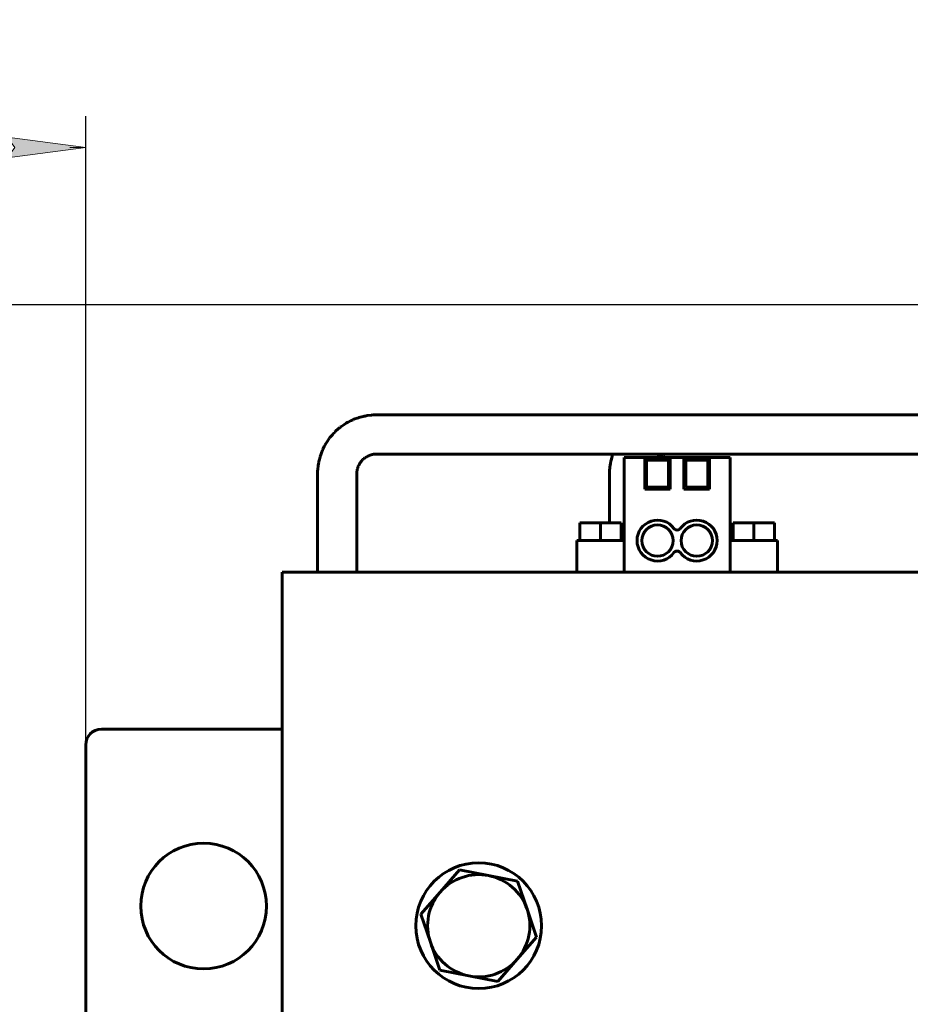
# Model space of a CAD drawing. Header units: millimetres. Extents: x 0 to 420, y 0 to 594.
# Tile 4 of 7: x 153 to 210, y 262 to 324. Entities that reach past the tile are written whole.
import ezdxf

# ---------------------------------------------------------------- set-up
doc = ezdxf.new("R2010")
doc.units = ezdxf.units.MM
doc.linetypes.add('K5LT_BASIC', pattern=[0])
doc.linetypes.add('K5LT_THIN', pattern=[0])
doc.layers.add('Системный слой', color=7, linetype='Continuous')
doc.styles.add('KDIMTEXTSTYLE', font='GOST_AU.SHX', dxfattribs={"width": 0.96, "oblique": 15, "height": 5})
doc.dimstyles.new('KDIMSTYLE (0.50)', dxfattribs={"dimtxt": 5, "dimasz": 1, "dimexe": 2, "dimexo": 0, "dimgap": 1, "dimtad": 1, "dimlfac": 2, "dimtxsty": 'KDIMTEXTSTYLE', "dimsah": 1, "dimcen": 0, "dimdle": 1, "dimadec": 0, "dimazin": 0, "dimtfac": 0.667, "dimtmove": 0, "dimatfit": 3, "dimfxl": 1, "dimtvp": 1, "dimtolj": 1, "dimtzin": 0, "dimarcsym": 0})

# ---------------------------------------------------------------- blocks, each defined once
blk = doc.blocks.new('U18')
at = {"layer": 'Системный слой', "color": 150, "linetype": 'K5LT_BASIC', "lineweight": 60, "true_color": 0x0080ff}
for p, q in [((170.179, 289.037), (211.679, 289.037)), ((217.429, 289.037), (276.929, 289.037)), ((282.679, 289.037), (295.179, 289.037))]:
    blk.add_line(p, q, dxfattribs=at)
blk = doc.blocks.new('U21')
at = {"layer": 'Системный слой', "color": 150, "linetype": 'K5LT_BASIC', "lineweight": 60, "true_color": 0x0080ff}
for p, q in [((194.034, 296.312), (194.044, 296.319)), ((194.044, 296.319), (194.049, 296.322)), ((194.049, 296.322), (194.052, 296.324)), ((194.052, 296.324), (194.053, 296.325)), ((194.053, 296.325), (194.054, 296.326)), ((194.054, 296.326), (194.055, 296.327)), ((194.054, 296.326), (194.054, 296.326)), ((194.055, 296.327), (194.056, 296.327)), ((194.056, 296.327), (194.058, 296.329)), ((194.058, 296.329), (194.061, 296.33)), ((194.061, 296.33), (194.063, 296.331)), ((194.063, 296.331), (194.066, 296.333)), ((194.066, 296.333), (194.072, 296.338)), ((194.072, 296.338), (194.085, 296.346)), ((194.085, 296.346), (194.112, 296.362)), ((194.112, 296.362), (194.167, 296.393)), ((194.167, 296.393), (194.205, 296.412)), ((194.205, 296.412), (194.207, 296.413)), ((194.207, 296.413), (194.211, 296.415)), ((194.211, 296.415), (194.218, 296.419)), ((194.218, 296.419), (194.221, 296.42)), ((194.221, 296.42), (194.223, 296.421)), ((194.221, 296.42), (194.221, 296.42)), ((194.223, 296.421), (194.226, 296.422)), ((194.226, 296.422), (194.232, 296.425)), ((194.232, 296.425), (194.244, 296.43)), ((194.244, 296.43), (194.269, 296.441)), ((194.269, 296.441), (194.27, 296.441)), ((194.27, 296.441), (194.271, 296.442)), ((194.271, 296.442), (194.273, 296.443)), ((194.273, 296.443), (194.274, 296.443)), ((194.274, 296.443), (194.276, 296.444)), ((194.276, 296.444), (194.277, 296.444)), ((194.277, 296.444), (194.278, 296.445)), ((194.278, 296.445), (194.281, 296.446)), ((194.281, 296.446), (194.282, 296.446)), ((194.282, 296.446), (194.283, 296.447)), ((194.282, 296.446), (194.282, 296.446)), ((194.283, 296.447), (194.284, 296.447)), ((194.284, 296.447), (194.287, 296.448)), ((194.287, 296.448), (194.293, 296.451)), ((194.293, 296.451), (194.294, 296.451)), ((194.294, 296.451), (194.295, 296.452)), ((194.295, 296.452), (194.296, 296.452)), ((194.296, 296.452), (194.298, 296.453)), ((194.298, 296.453), (194.302, 296.454)), ((194.302, 296.454), (194.309, 296.458)), ((194.309, 296.458), (194.319, 296.461)), ((194.319, 296.461), (194.32, 296.462)), ((194.32, 296.462), (194.321, 296.462)), ((194.321, 296.462), (194.325, 296.464)), ((194.325, 296.464), (194.331, 296.466)), ((194.331, 296.466), (194.344, 296.471)), ((194.344, 296.471), (194.366, 296.48)), ((194.366, 296.48), (194.367, 296.48)), ((194.367, 296.48), (194.37, 296.481)), ((194.37, 296.481), (194.375, 296.483)), ((194.375, 296.483), (194.386, 296.487)), ((194.386, 296.487), (194.408, 296.494)), ((194.408, 296.494), (194.447, 296.506)), ((194.447, 296.506), (194.449, 296.506)), ((194.449, 296.506), (194.452, 296.507)), ((194.452, 296.507), (194.458, 296.509)), ((194.458, 296.509), (194.471, 296.512)), ((194.471, 296.512), (194.497, 296.518)), ((194.497, 296.518), (194.52, 296.522)), ((194.52, 296.522), (194.521, 296.522)), ((194.521, 296.522), (194.524, 296.522)), ((194.524, 296.522), (194.53, 296.523)), ((194.53, 296.523), (194.542, 296.525)), ((194.542, 296.525), (194.566, 296.528)), ((194.566, 296.528), (194.582, 296.53)), ((194.582, 296.53), (194.584, 296.53)), ((194.584, 296.53), (194.587, 296.53)), ((194.587, 296.53), (194.592, 296.531)), ((194.592, 296.531), (194.603, 296.532)), ((194.603, 296.532), (194.626, 296.533)), ((194.626, 296.533), (194.643, 296.534)), ((194.643, 296.534), (194.645, 296.534)), ((194.645, 296.534), (194.648, 296.535)), ((194.648, 296.535), (194.653, 296.535)), ((194.653, 296.535), (194.664, 296.535)), ((194.664, 296.535), (194.687, 296.536)), ((194.687, 296.536), (194.708, 296.536)), ((194.708, 296.536), (194.709, 296.536)), ((194.709, 296.536), (194.711, 296.537)), ((194.711, 296.537), (194.716, 296.537)), ((194.716, 296.537), (194.726, 296.537)), ((194.726, 296.537), (194.732, 296.537)), ((194.732, 296.537), (194.734, 296.537)), ((194.734, 296.537), (194.736, 296.537)), ((194.736, 296.537), (194.739, 296.537)), ((194.739, 296.537), (194.741, 296.537)), ((194.741, 296.537), (194.745, 296.537)), ((194.745, 296.537), (194.749, 296.537))]:
    blk.add_line(p, q, dxfattribs=at)
blk = doc.blocks.new('U22')
at = {"layer": 'Системный слой', "color": 150, "linetype": 'K5LT_BASIC', "lineweight": 60, "true_color": 0x0080ff}
for p, q in [((194.749, 299.037), (194.78, 299.037)), ((194.78, 299.037), (194.796, 299.037)), ((194.796, 299.037), (194.806, 299.037)), ((194.806, 299.037), (194.813, 299.037)), ((194.813, 299.037), (194.821, 299.037)), ((194.821, 299.037), (194.83, 299.037)), ((194.83, 299.037), (194.833, 299.037)), ((194.833, 299.037), (194.839, 299.037)), ((194.839, 299.037), (194.85, 299.037)), ((194.85, 299.037), (194.874, 299.037)), ((194.874, 299.037), (194.921, 299.037)), ((194.921, 299.037), (195.011, 299.037)), ((195.011, 299.037), (195.023, 299.037)), ((195.023, 299.037), (195.027, 299.037)), ((195.027, 299.037), (195.036, 299.037)), ((195.036, 299.037), (195.054, 299.037)), ((195.054, 299.037), (195.09, 299.037)), ((195.09, 299.037), (195.159, 299.037)), ((195.159, 299.037), (195.293, 299.037)), ((195.293, 299.037), (195.334, 299.037)), ((195.334, 299.037), (195.416, 299.037)), ((195.416, 299.037), (195.472, 299.037)), ((195.472, 299.037), (195.555, 299.037)), ((195.555, 299.037), (195.56, 299.037)), ((195.56, 299.037), (195.57, 299.037)), ((195.57, 299.037), (195.589, 299.037)), ((195.589, 299.037), (195.629, 299.037)), ((195.629, 299.037), (195.71, 299.037)), ((195.71, 299.037), (195.713, 299.037)), ((195.713, 299.037), (195.716, 299.037)), ((195.716, 299.037), (195.722, 299.037)), ((195.722, 299.037), (195.735, 299.037)), ((195.735, 299.037), (195.759, 299.037)), ((195.759, 299.037), (195.81, 299.037)), ((195.81, 299.037), (195.836, 299.037)), ((195.836, 299.037), (195.837, 299.037)), ((195.837, 299.037), (195.84, 299.037)), ((195.84, 299.037), (195.846, 299.037)), ((191.123, 296.224), (191.176, 296.417)), ((191.176, 296.417), (191.178, 296.423)), ((191.178, 296.423), (191.18, 296.433)), ((191.18, 296.433), (191.185, 296.446)), ((191.185, 296.446), (191.191, 296.466)), ((191.191, 296.466), (191.2, 296.496)), ((191.2, 296.496), (191.214, 296.537)), ((191.019, 295.638), (191.02, 295.65)), ((191.02, 295.65), (191.023, 295.674)), ((191.023, 295.674), (191.029, 295.723)), ((191.029, 295.723), (191.042, 295.821)), ((191.042, 295.821), (191.067, 295.969)), ((191.067, 295.969), (191.069, 295.977)), ((191.069, 295.977), (191.07, 295.985)), ((191.07, 295.985), (191.073, 296.001)), ((191.073, 296.001), (191.08, 296.034)), ((191.08, 296.034), (191.093, 296.099)), ((191.093, 296.099), (191.123, 296.224)), ((190.999, 295.264), (191, 295.347)), ((190.999, 295.224), (190.999, 295.264)), ((190.999, 295.205), (190.999, 295.224)), ((190.999, 295.195), (190.999, 295.205)), ((190.999, 295.19), (190.999, 295.195)), ((190.999, 295.133), (190.999, 295.19)), ((190.999, 295.029), (190.999, 295.133)), ((190.999, 294.979), (190.999, 295.029)), ((191, 295.347), (191.001, 295.396)), ((191.001, 295.4), (191.002, 295.41)), ((191.001, 295.396), (191.001, 295.4)), ((191.002, 295.428), (191.004, 295.466)), ((191.002, 295.41), (191.002, 295.428)), ((191.004, 295.466), (191.01, 295.542)), ((191.01, 295.542), (191.018, 295.631)), ((191.018, 295.631), (191.019, 295.638)), ((190.999, 294.954), (190.999, 294.979)), ((190.999, 294.942), (190.999, 294.954)), ((190.999, 294.936), (190.999, 294.942)), ((190.999, 294.851), (190.999, 294.936)), ((190.999, 294.769), (190.999, 294.851)), ((190.999, 294.716), (190.999, 294.769)), ((190.999, 294.681), (190.999, 294.716)), ((190.999, 294.63), (190.999, 294.681)), ((190.999, 294.598), (190.999, 294.63)), ((190.999, 294.534), (190.999, 294.598)), ((190.999, 294.492), (190.999, 294.534)), ((190.999, 294.471), (190.999, 294.492)), ((190.999, 294.461), (190.999, 294.471)), ((190.999, 294.455), (190.999, 294.461)), ((190.999, 294.453), (190.999, 294.455)), ((190.999, 294.415), (190.999, 294.453)), ((190.999, 294.392), (190.999, 294.415)), ((190.999, 294.38), (190.999, 294.392)), ((190.999, 294.375), (190.999, 294.38)), ((190.999, 294.372), (190.999, 294.375)), ((190.999, 294.37), (190.999, 294.372)), ((190.999, 294.353), (190.999, 294.37)), ((190.999, 294.34), (190.999, 294.353)), ((190.999, 294.334), (190.999, 294.34)), ((190.999, 294.33), (190.999, 294.334)), ((190.999, 294.329), (190.999, 294.33)), ((190.999, 294.328), (190.999, 294.329)), ((190.999, 294.319), (190.999, 294.328)), ((190.999, 294.312), (190.999, 294.319)), ((190.999, 294.309), (190.999, 294.312)), ((190.999, 294.307), (190.999, 294.309)), ((190.999, 294.306), (190.999, 294.307)), ((190.999, 294.295), (190.999, 294.306)), ((190.999, 294.286), (190.999, 294.295)), ((190.999, 294.28), (190.999, 294.286)), ((190.999, 293.443), (190.999, 294.28)), ((190.999, 292.835), (190.999, 293.443)), ((190.999, 292.523), (190.999, 292.835)), ((190.999, 292.366), (190.999, 292.523)), ((190.999, 292.287), (190.999, 292.366)), ((190.999, 292.245), (190.999, 292.287)), ((190.999, 292.224), (190.999, 292.245)), ((190.999, 292.216), (190.999, 292.224)), ((190.999, 292.198), (190.999, 292.216)), ((190.999, 292.162), (190.999, 292.198))]:
    blk.add_line(p, q, dxfattribs=at)
blk = doc.blocks.new('U36')
at = {"layer": 'Системный слой', "color": 150, "linetype": 'K5LT_BASIC', "lineweight": 60, "true_color": 0x0080ff}
for p, q in [((174.741, 298.75), (174.807, 298.776)), ((174.807, 298.776), (174.94, 298.825)), ((174.94, 298.825), (175.029, 298.854)), ((175.029, 298.854), (175.036, 298.856)), ((175.036, 298.856), (175.049, 298.86)), ((175.049, 298.86), (175.076, 298.868)), ((175.076, 298.868), (175.129, 298.883)), ((175.129, 298.883), (175.234, 298.911)), ((175.234, 298.911), (175.324, 298.933)), ((175.324, 298.933), (175.332, 298.935)), ((175.332, 298.935), (175.349, 298.938)), ((175.349, 298.938), (175.382, 298.946)), ((175.382, 298.946), (175.449, 298.96)), ((175.449, 298.96), (175.587, 298.985)), ((175.587, 298.985), (175.861, 299.02)), ((175.861, 299.02), (175.871, 299.021)), ((175.871, 299.021), (175.89, 299.023)), ((175.89, 299.023), (175.928, 299.026)), ((175.928, 299.026), (176.005, 299.031)), ((176.005, 299.031), (176.085, 299.035)), ((176.085, 299.035), (176.182, 299.037)), ((176.182, 299.037), (176.194, 299.037)), ((176.194, 299.037), (176.199, 299.037)), ((176.199, 299.037), (176.21, 299.037)), ((176.21, 299.037), (176.231, 299.037)), ((176.231, 299.037), (176.271, 299.037)), ((176.271, 299.037), (176.332, 299.037)), ((176.332, 299.037), (176.337, 299.037)), ((176.337, 299.037), (176.345, 299.037)), ((176.345, 299.037), (176.361, 299.037)), ((176.361, 299.037), (176.393, 299.037)), ((176.393, 299.037), (176.454, 299.037)), ((176.454, 299.037), (176.477, 299.037)), ((176.477, 299.037), (176.481, 299.037)), ((176.481, 299.037), (176.489, 299.037)), ((176.489, 299.037), (176.505, 299.037)), ((176.505, 299.037), (176.537, 299.037)), ((176.537, 299.037), (176.593, 299.037)), ((176.593, 299.037), (176.622, 299.037)), ((176.622, 299.037), (176.636, 299.037)), ((176.636, 299.037), (176.647, 299.037)), ((176.647, 299.037), (176.675, 299.037)), ((176.675, 299.037), (176.717, 299.037)), ((176.717, 299.037), (176.778, 299.037)), ((176.778, 299.037), (176.782, 299.037)), ((176.782, 299.037), (176.79, 299.037)), ((176.79, 299.037), (176.804, 299.037)), ((176.804, 299.037), (176.833, 299.037)), ((176.833, 299.037), (176.862, 299.037)), ((176.862, 299.037), (176.867, 299.037)), ((176.867, 299.037), (176.873, 299.037)), ((176.873, 299.037), (176.878, 299.037)), ((176.878, 299.037), (176.884, 299.037)), ((176.884, 299.037), (176.889, 299.037)), ((176.889, 299.037), (176.898, 299.037)), ((176.898, 299.037), (176.907, 299.037)), ((176.907, 299.037), (176.912, 299.037)), ((176.912, 299.037), (176.918, 299.037)), ((176.918, 299.037), (176.93, 299.037)), ((176.93, 299.037), (176.952, 299.037)), ((176.952, 299.037), (176.957, 299.037)), ((176.957, 299.037), (176.964, 299.037)), ((176.964, 299.037), (176.977, 299.037)), ((176.977, 299.037), (177.005, 299.037)), ((177.005, 299.037), (177.042, 299.037)), ((177.042, 299.037), (177.047, 299.037)), ((177.047, 299.037), (177.056, 299.037)), ((177.056, 299.037), (177.072, 299.037)), ((177.072, 299.037), (177.106, 299.037)), ((177.106, 299.037), (177.173, 299.037)), ((177.173, 299.037), (177.223, 299.037)), ((177.223, 299.037), (177.228, 299.037)), ((177.228, 299.037), (177.238, 299.037)), ((177.238, 299.037), (177.258, 299.037)), ((177.258, 299.037), (177.297, 299.037)), ((177.297, 299.037), (177.376, 299.037)), ((177.376, 299.037), (177.535, 299.037)), ((177.535, 299.037), (177.634, 299.037)), ((177.634, 299.037), (177.833, 299.037)), ((177.833, 299.037), (178.233, 299.037)), ((178.233, 299.037), (178.681, 299.037)), ((178.681, 299.037), (179.889, 299.037)), ((179.889, 299.037), (180.993, 299.037)), ((180.993, 299.037), (183.199, 299.037)), ((183.199, 299.037), (187.615, 299.037)), ((187.615, 299.037), (196.448, 299.037)), ((196.448, 299.037), (214.102, 299.037)), ((214.102, 299.037), (217.429, 299.037)), ((173.717, 298.116), (173.848, 298.224)), ((173.848, 298.224), (173.856, 298.23)), ((173.856, 298.23), (173.871, 298.243)), ((173.871, 298.243), (173.903, 298.267)), ((173.903, 298.267), (173.967, 298.314)), ((173.967, 298.314), (174.097, 298.406)), ((174.097, 298.406), (174.25, 298.502)), ((174.25, 298.502), (174.258, 298.507)), ((174.258, 298.507), (174.276, 298.518)), ((174.276, 298.518), (174.311, 298.538)), ((174.311, 298.538), (174.381, 298.577)), ((174.381, 298.577), (174.524, 298.652)), ((174.524, 298.652), (174.684, 298.726)), ((174.684, 298.726), (174.692, 298.73)), ((174.692, 298.73), (174.708, 298.736)), ((174.708, 298.736), (174.741, 298.75)), ((173.053, 297.359), (173.174, 297.531)), ((173.174, 297.531), (173.181, 297.539)), ((173.181, 297.539), (173.193, 297.555)), ((173.193, 297.555), (173.217, 297.587)), ((173.217, 297.587), (173.268, 297.65)), ((173.268, 297.65), (173.372, 297.774)), ((173.372, 297.774), (173.493, 297.904)), ((173.493, 297.904), (173.5, 297.911)), ((173.5, 297.911), (173.514, 297.925)), ((173.514, 297.925), (173.542, 297.953)), ((173.542, 297.953), (173.599, 298.009)), ((173.599, 298.009), (173.717, 298.116)), ((172.764, 296.837), (172.792, 296.897)), ((172.792, 296.897), (172.852, 297.018)), ((172.852, 297.018), (172.908, 297.12)), ((172.908, 297.12), (172.912, 297.128)), ((172.912, 297.128), (172.921, 297.144)), ((172.921, 297.144), (172.939, 297.175)), ((172.939, 297.175), (172.976, 297.237)), ((172.976, 297.237), (173.053, 297.359)), ((172.543, 296.186), (172.591, 296.368)), ((172.591, 296.368), (172.594, 296.376)), ((172.594, 296.376), (172.599, 296.394)), ((172.599, 296.394), (172.609, 296.427)), ((172.609, 296.427), (172.63, 296.494)), ((172.63, 296.494), (172.675, 296.622)), ((172.675, 296.622), (172.741, 296.784)), ((172.741, 296.784), (172.744, 296.792)), ((172.744, 296.792), (172.751, 296.807)), ((172.751, 296.807), (172.764, 296.837)), ((172.448, 295.632), (172.45, 295.656)), ((172.45, 295.656), (172.456, 295.705)), ((172.456, 295.705), (172.469, 295.802)), ((172.469, 295.802), (172.493, 295.947)), ((172.493, 295.947), (172.494, 295.955)), ((172.494, 295.955), (172.497, 295.971)), ((172.497, 295.971), (172.503, 296.002)), ((172.503, 296.002), (172.516, 296.065)), ((172.516, 296.065), (172.543, 296.186)), ((172.428, 295.236), (172.429, 295.314)), ((172.428, 295.187), (172.428, 295.236)), ((172.429, 295.163), (172.428, 295.187)), ((172.429, 295.314), (172.43, 295.381)), ((172.429, 295.152), (172.429, 295.163)), ((172.429, 295.146), (172.429, 295.152)), ((172.429, 295.068), (172.429, 295.146)), ((172.429, 294.94), (172.429, 295.068)), ((172.43, 295.387), (172.431, 295.398)), ((172.43, 295.381), (172.43, 295.387)), ((172.431, 295.398), (172.432, 295.42)), ((172.432, 295.42), (172.434, 295.465)), ((172.434, 295.465), (172.441, 295.555)), ((172.441, 295.555), (172.446, 295.613)), ((172.446, 295.613), (172.447, 295.619)), ((172.447, 295.619), (172.448, 295.632)), ((172.429, 294.878), (172.429, 294.94)), ((172.429, 294.847), (172.429, 294.878)), ((172.429, 294.832), (172.429, 294.847)), ((172.429, 294.825), (172.429, 294.832)), ((172.429, 294.757), (172.429, 294.825)), ((172.429, 294.658), (172.429, 294.757)), ((172.429, 294.592), (172.429, 294.658)), ((172.429, 294.549), (172.429, 294.592)), ((172.429, 294.442), (172.429, 294.549)), ((172.429, 294.409), (172.429, 294.442)), ((172.429, 294.342), (172.429, 294.409)), ((172.429, 294.277), (172.429, 294.342)), ((172.429, 294.245), (172.429, 294.277)), ((172.429, 294.228), (172.429, 294.245)), ((172.429, 294.22), (172.429, 294.228)), ((172.429, 294.215), (172.429, 294.22)), ((172.429, 294.163), (172.429, 294.215)), ((172.429, 294.135), (172.429, 294.163)), ((172.429, 294.122), (172.429, 294.135)), ((172.429, 294.115), (172.429, 294.122)), ((172.429, 294.11), (172.429, 294.115)), ((172.429, 294.085), (172.429, 294.11)), ((172.429, 294.07), (172.429, 294.085)), ((172.429, 294.062), (172.429, 294.07)), ((172.429, 294.057), (172.429, 294.062)), ((172.429, 294.052), (172.429, 294.057)), ((172.429, 294.04), (172.429, 294.052)), ((172.429, 294.033), (172.429, 294.04)), ((172.429, 294.028), (172.429, 294.033)), ((172.429, 294.021), (172.429, 294.028)), ((172.429, 294.012), (172.429, 294.021)), ((172.429, 294.006), (172.429, 294.012)), ((172.429, 293.983), (172.429, 294.006)), ((172.429, 293.353), (172.429, 293.983)), ((172.429, 289.037), (172.429, 293.353))]:
    blk.add_line(p, q, dxfattribs=at)
blk = doc.blocks.new('U37')
at = {"layer": 'Системный слой', "color": 150, "linetype": 'K5LT_BASIC', "lineweight": 60, "true_color": 0x0080ff}
for p, q in [((175.388, 296.255), (175.411, 296.273)), ((175.411, 296.273), (175.415, 296.276)), ((175.415, 296.276), (175.421, 296.281)), ((175.421, 296.281), (175.435, 296.291)), ((175.435, 296.291), (175.462, 296.311)), ((175.462, 296.311), (175.519, 296.348)), ((175.519, 296.348), (175.547, 296.365)), ((175.547, 296.365), (175.551, 296.368)), ((175.551, 296.368), (175.557, 296.371)), ((175.557, 296.371), (175.57, 296.379)), ((175.57, 296.379), (175.593, 296.391)), ((175.593, 296.391), (175.597, 296.393)), ((175.597, 296.393), (175.603, 296.396)), ((175.603, 296.396), (175.615, 296.402)), ((175.615, 296.402), (175.638, 296.414)), ((175.638, 296.414), (175.67, 296.429)), ((175.67, 296.429), (175.674, 296.431)), ((175.674, 296.431), (175.68, 296.433)), ((175.68, 296.433), (175.689, 296.437)), ((175.689, 296.437), (175.694, 296.439)), ((175.694, 296.439), (175.698, 296.441)), ((175.698, 296.441), (175.704, 296.443)), ((175.704, 296.443), (175.708, 296.445)), ((175.708, 296.445), (175.713, 296.447)), ((175.713, 296.447), (175.717, 296.449)), ((175.717, 296.449), (175.721, 296.45)), ((175.721, 296.45), (175.725, 296.452)), ((175.725, 296.452), (175.733, 296.455)), ((175.733, 296.455), (175.737, 296.457)), ((175.737, 296.457), (175.741, 296.458)), ((175.741, 296.458), (175.746, 296.46)), ((175.746, 296.46), (175.756, 296.464)), ((175.756, 296.464), (175.773, 296.471)), ((175.773, 296.471), (175.776, 296.472)), ((175.776, 296.472), (175.781, 296.474)), ((175.781, 296.474), (175.791, 296.478)), ((175.791, 296.478), (175.809, 296.485)), ((175.809, 296.485), (175.839, 296.495)), ((175.839, 296.495), (175.843, 296.496)), ((175.843, 296.496), (175.848, 296.498)), ((175.848, 296.498), (175.858, 296.501)), ((175.858, 296.501), (175.879, 296.507)), ((175.879, 296.507), (175.916, 296.515)), ((175.916, 296.515), (175.928, 296.518)), ((175.928, 296.518), (175.932, 296.519)), ((175.932, 296.519), (175.937, 296.52)), ((175.937, 296.52), (175.949, 296.522)), ((175.949, 296.522), (175.971, 296.525)), ((175.971, 296.525), (175.996, 296.528)), ((175.996, 296.528), (176, 296.529)), ((176, 296.529), (176.006, 296.529)), ((176.006, 296.529), (176.017, 296.53)), ((176.017, 296.53), (176.041, 296.532)), ((176.041, 296.532), (176.058, 296.533)), ((176.058, 296.533), (176.062, 296.534)), ((176.062, 296.534), (176.068, 296.534)), ((176.068, 296.534), (176.081, 296.535)), ((176.081, 296.535), (176.107, 296.536)), ((176.107, 296.536), (176.122, 296.536)), ((176.122, 296.536), (176.128, 296.536)), ((176.128, 296.536), (176.134, 296.536)), ((176.134, 296.536), (176.148, 296.537)), ((176.148, 296.537), (176.177, 296.537)), ((176.177, 296.537), (176.19, 296.537)), ((176.19, 296.537), (176.196, 296.537)), ((176.196, 296.537), (176.203, 296.537)), ((176.203, 296.537), (176.218, 296.537)), ((176.218, 296.537), (176.249, 296.537)), ((176.249, 296.537), (176.256, 296.537)), ((176.256, 296.537), (176.262, 296.537)), ((176.262, 296.537), (176.274, 296.537)), ((176.274, 296.537), (176.298, 296.537)), ((176.298, 296.537), (176.345, 296.537)), ((176.345, 296.537), (176.352, 296.537)), ((176.352, 296.537), (176.361, 296.537)), ((176.361, 296.537), (176.381, 296.537)), ((176.381, 296.537), (176.419, 296.537)), ((176.419, 296.537), (176.458, 296.537)), ((176.458, 296.537), (176.477, 296.537)), ((176.477, 296.537), (176.487, 296.537)), ((176.487, 296.537), (176.496, 296.537)), ((176.496, 296.537), (176.514, 296.537)), ((176.514, 296.537), (176.549, 296.537)), ((176.549, 296.537), (176.617, 296.537)), ((176.617, 296.537), (176.705, 296.537)), ((176.705, 296.537), (176.711, 296.537)), ((176.711, 296.537), (176.721, 296.537)), ((176.721, 296.537), (176.74, 296.537)), ((176.74, 296.537), (176.777, 296.537)), ((176.777, 296.537), (176.812, 296.537)), ((176.812, 296.537), (176.818, 296.537)), ((176.818, 296.537), (176.825, 296.537)), ((176.825, 296.537), (176.839, 296.537)), ((176.839, 296.537), (176.857, 296.537)), ((176.857, 296.537), (176.862, 296.537)), ((176.862, 296.537), (176.868, 296.537)), ((176.868, 296.537), (176.873, 296.537)), ((176.873, 296.537), (176.879, 296.537)), ((176.879, 296.537), (176.884, 296.537)), ((176.884, 296.537), (176.89, 296.537)), ((176.89, 296.537), (176.896, 296.537)), ((176.896, 296.537), (176.901, 296.537)), ((176.901, 296.537), (176.907, 296.537)), ((176.907, 296.537), (176.918, 296.537)), ((176.918, 296.537), (176.929, 296.537)), ((176.929, 296.537), (176.934, 296.537)), ((176.934, 296.537), (176.94, 296.537)), ((176.94, 296.537), (176.953, 296.537)), ((176.953, 296.537), (176.977, 296.537)), ((176.977, 296.537), (176.995, 296.537)), ((176.995, 296.537), (177, 296.537)), ((177, 296.537), (177.007, 296.537)), ((177.007, 296.537), (177.021, 296.537)), ((177.021, 296.537), (177.048, 296.537)), ((177.048, 296.537), (177.101, 296.537)), ((177.101, 296.537), (177.123, 296.537)), ((177.123, 296.537), (177.128, 296.537)), ((177.128, 296.537), (177.136, 296.537)), ((177.136, 296.537), (177.153, 296.537)), ((177.153, 296.537), (177.186, 296.537)), ((177.186, 296.537), (177.251, 296.537)), ((177.251, 296.537), (177.302, 296.537)), ((177.302, 296.537), (177.328, 296.537)), ((177.328, 296.537), (177.359, 296.537)), ((177.359, 296.537), (177.397, 296.537)), ((177.397, 296.537), (177.422, 296.537)), ((177.422, 296.537), (177.446, 296.537)), ((177.446, 296.537), (177.451, 296.537)), ((177.451, 296.537), (177.457, 296.537)), ((177.457, 296.537), (177.47, 296.537)), ((177.47, 296.537), (177.496, 296.537)), ((177.496, 296.537), (177.548, 296.537)), ((177.548, 296.537), (177.553, 296.537)), ((177.553, 296.537), (177.558, 296.537)), ((177.558, 296.537), (177.564, 296.537)), ((177.564, 296.537), (177.576, 296.537)), ((177.576, 296.537), (177.581, 296.537)), ((177.581, 296.537), (177.585, 296.537)), ((177.585, 296.537), (177.591, 296.537)), ((177.591, 296.537), (177.601, 296.537)), ((177.601, 296.537), (177.609, 296.537)), ((177.609, 296.537), (177.614, 296.537)), ((177.614, 296.537), (177.619, 296.537)), ((177.619, 296.537), (177.631, 296.537)), ((177.631, 296.537), (177.653, 296.537)), ((177.653, 296.537), (177.667, 296.537)), ((177.667, 296.537), (177.671, 296.537)), ((177.671, 296.537), (177.678, 296.537)), ((177.678, 296.537), (177.691, 296.537)), ((177.691, 296.537), (177.718, 296.537)), ((177.718, 296.537), (177.741, 296.537)), ((177.741, 296.537), (177.752, 296.537)), ((177.752, 296.537), (177.758, 296.537)), ((177.758, 296.537), (177.77, 296.537)), ((177.77, 296.537), (177.777, 296.537)), ((177.777, 296.537), (177.809, 296.537)), ((177.809, 296.537), (177.837, 296.537)), ((177.837, 296.537), (177.894, 296.537)), ((177.894, 296.537), (178.009, 296.537)), ((178.009, 296.537), (178.239, 296.537)), ((178.239, 296.537), (178.701, 296.537)), ((178.701, 296.537), (179.629, 296.537)), ((179.629, 296.537), (181.481, 296.537)), ((181.481, 296.537), (185.181, 296.537)), ((185.181, 296.537), (192.581, 296.537)), ((192.581, 296.537), (207.381, 296.537)), ((207.381, 296.537), (217.429, 296.537)), ((174.973, 295.632), (174.981, 295.658)), ((174.981, 295.658), (174.983, 295.663)), ((174.983, 295.663), (174.985, 295.669)), ((174.985, 295.669), (174.99, 295.682)), ((174.99, 295.682), (175, 295.708)), ((175, 295.708), (175.016, 295.747)), ((175.016, 295.747), (175.018, 295.752)), ((175.018, 295.752), (175.021, 295.757)), ((175.021, 295.757), (175.023, 295.762)), ((175.023, 295.762), (175.025, 295.767)), ((175.025, 295.767), (175.027, 295.772)), ((175.027, 295.772), (175.029, 295.777)), ((175.029, 295.777), (175.031, 295.782)), ((175.031, 295.782), (175.033, 295.787)), ((175.033, 295.787), (175.037, 295.796)), ((175.037, 295.796), (175.039, 295.801)), ((175.039, 295.801), (175.042, 295.806)), ((175.042, 295.806), (175.047, 295.817)), ((175.047, 295.817), (175.055, 295.834)), ((175.055, 295.834), (175.057, 295.839)), ((175.057, 295.839), (175.06, 295.844)), ((175.06, 295.844), (175.066, 295.856)), ((175.066, 295.856), (175.077, 295.878)), ((175.077, 295.878), (175.093, 295.907)), ((175.093, 295.907), (175.096, 295.911)), ((175.096, 295.911), (175.1, 295.918)), ((175.1, 295.918), (175.107, 295.93)), ((175.107, 295.93), (175.123, 295.956)), ((175.123, 295.956), (175.155, 296.005)), ((175.155, 296.005), (175.183, 296.042)), ((175.183, 296.042), (175.186, 296.046)), ((175.186, 296.046), (175.191, 296.052)), ((175.191, 296.052), (175.201, 296.065)), ((175.201, 296.065), (175.222, 296.092)), ((175.222, 296.092), (175.267, 296.142)), ((175.267, 296.142), (175.291, 296.167)), ((175.291, 296.167), (175.295, 296.171)), ((175.295, 296.171), (175.301, 296.177)), ((175.301, 296.177), (175.313, 296.188)), ((175.313, 296.188), (175.337, 296.211)), ((175.337, 296.211), (175.388, 296.255)), ((174.929, 295.352), (174.93, 295.359)), ((174.929, 295.346), (174.929, 295.352)), ((174.929, 295.336), (174.929, 295.346)), ((174.929, 295.299), (174.929, 295.336)), ((174.929, 295.279), (174.929, 295.299)), ((174.929, 295.269), (174.929, 295.279)), ((174.929, 295.263), (174.929, 295.269)), ((174.929, 295.241), (174.929, 295.263)), ((174.929, 295.189), (174.929, 295.241)), ((174.929, 295.153), (174.929, 295.189)), ((174.929, 295.13), (174.929, 295.153)), ((174.929, 295.114), (174.929, 295.13)), ((174.929, 295.103), (174.929, 295.114)), ((174.929, 295.084), (174.929, 295.103)), ((174.929, 295.075), (174.929, 295.084)), ((174.929, 295.058), (174.929, 295.075)), ((174.929, 295.04), (174.929, 295.058)), ((174.929, 295.031), (174.929, 295.04)), ((174.929, 294.732), (174.929, 295.031)), ((174.93, 295.374), (174.932, 295.403)), ((174.93, 295.359), (174.93, 295.374)), ((174.932, 295.416), (174.933, 295.423)), ((174.932, 295.41), (174.932, 295.416)), ((174.932, 295.403), (174.932, 295.41)), ((174.933, 295.423), (174.934, 295.436)), ((174.934, 295.436), (174.936, 295.462)), ((174.936, 295.462), (174.937, 295.469)), ((174.937, 295.469), (174.938, 295.474)), ((174.938, 295.481), (174.94, 295.493)), ((174.938, 295.474), (174.938, 295.481)), ((174.94, 295.493), (174.944, 295.517)), ((174.944, 295.517), (174.945, 295.525)), ((174.945, 295.525), (174.946, 295.53)), ((174.946, 295.53), (174.947, 295.536)), ((174.947, 295.536), (174.95, 295.548)), ((174.95, 295.548), (174.955, 295.571)), ((174.955, 295.571), (174.959, 295.586)), ((174.959, 295.586), (174.96, 295.59)), ((174.96, 295.59), (174.962, 295.596)), ((174.962, 295.596), (174.965, 295.608)), ((174.965, 295.608), (174.973, 295.632)), ((174.929, 294.591), (174.929, 294.732)), ((174.929, 294.525), (174.929, 294.591)), ((174.929, 294.493), (174.929, 294.525)), ((174.929, 294.478), (174.929, 294.493)), ((174.929, 294.47), (174.929, 294.478)), ((174.929, 294.348), (174.929, 294.47)), ((174.929, 294.28), (174.929, 294.348)), ((174.929, 294.248), (174.929, 294.28)), ((174.929, 294.232), (174.929, 294.248)), ((174.929, 294.224), (174.929, 294.232)), ((174.929, 294.22), (174.929, 294.224)), ((174.929, 294.199), (174.929, 294.22)), ((174.929, 294.151), (174.929, 294.199)), ((174.929, 294.128), (174.929, 294.151)), ((174.929, 294.116), (174.929, 294.128)), ((174.929, 294.111), (174.929, 294.116)), ((174.929, 294.107), (174.929, 294.111)), ((174.929, 294.09), (174.929, 294.107)), ((174.929, 294.071), (174.929, 294.09)), ((174.929, 294.061), (174.929, 294.071)), ((174.929, 294.057), (174.929, 294.061)), ((174.929, 294.053), (174.929, 294.057)), ((174.929, 294.043), (174.929, 294.053)), ((174.929, 294.035), (174.929, 294.043)), ((174.929, 294.03), (174.929, 294.035)), ((174.929, 294.027), (174.929, 294.03)), ((174.929, 294.017), (174.929, 294.027)), ((174.929, 294.011), (174.929, 294.017)), ((174.929, 294.007), (174.929, 294.011)), ((174.929, 293.979), (174.929, 294.007)), ((174.929, 293.938), (174.929, 293.979)), ((174.929, 293.919), (174.929, 293.938)), ((174.929, 293.908), (174.929, 293.919)), ((174.929, 293.903), (174.929, 293.908)), ((174.929, 293.899), (174.929, 293.903)), ((174.929, 293.88), (174.929, 293.899)), ((174.929, 293.87), (174.929, 293.88)), ((174.929, 293.865), (174.929, 293.87)), ((174.929, 293.807), (174.929, 293.865)), ((174.929, 293.637), (174.929, 293.807)), ((174.929, 293.507), (174.929, 293.637)), ((174.929, 293.436), (174.929, 293.507)), ((174.929, 293.398), (174.929, 293.436)), ((174.929, 293.379), (174.929, 293.398)), ((174.929, 293.37), (174.929, 293.379)), ((174.929, 293.337), (174.929, 293.37)), ((174.929, 293.041), (174.929, 293.337)), ((174.929, 289.037), (174.929, 293.041))]:
    blk.add_line(p, q, dxfattribs=at)
blk = doc.blocks.new('KDIMARROW_01')
at = {"layer": 'Системный слой'}
blk.add_hatch(color=0, dxfattribs=at).paths.add_polyline_path([(0, 0), (-5, 0.658), (-4.5, 0), (-5, -0.658)])
at = {"layer": 'Системный слой', "color": 0, "linetype": 'K5LT_THIN', "lineweight": 18}
for p, q in [((-4.5, 0), (-5, 0.658)), ((-5, 0.658), (0, 0)), ((0, 0), (-5, -0.658)), ((-5, -0.658), (-4.5, 0)), ((0, 0), (-1, 0))]:
    blk.add_line(p, q, dxfattribs=at)

msp = doc.modelspace()

# ---------------------------------------------------------------- linework, layer by layer
at = {"layer": 'Системный слой', "color": 150, "linetype": 'K5LT_BASIC', "lineweight": 60, "true_color": 0x0080ff}
for p, q in [((191.9286, 296.3118), (193.2395, 296.3118)), ((191.9286, 296.3118), (191.9286, 296.2064)), ((193.2395, 296.3118), (194.8677, 296.3118)), ((193.2395, 296.2064), (193.2395, 296.3118)), ((194.8677, 296.3118), (195.7395, 296.3118)), ((194.8677, 296.3118), (194.8677, 296.2064)), ((195.7395, 296.3118), (197.3677, 296.3118)), ((195.7395, 296.2064), (195.7395, 296.3118)), ((197.3677, 296.3118), (198.6786, 296.3118)), ((197.3677, 296.3118), (197.3677, 296.2064)), ((198.6786, 296.2064), (198.6786, 296.3118)), ((191.9286, 296.2064), (191.9286, 295.3557)), ((193.2395, 295.3557), (193.2395, 296.2064)), ((193.3536, 296.2378), (194.7536, 296.2378)), ((193.3536, 296.2378), (193.3536, 296.2225)), ((193.3536, 296.2225), (193.3536, 296.1417)), ((193.3536, 296.1417), (193.3536, 295.8917)), ((194.7536, 296.1417), (193.3536, 296.1417)), ((193.3536, 295.8917), (193.3536, 295.3932)), ((194.7536, 296.2378), (194.7536, 296.2225)), ((194.7536, 296.1417), (194.7536, 296.2225)), ((194.7536, 295.8917), (194.7536, 296.1417)), ((194.7536, 295.3932), (194.7536, 295.8917)), ((194.8677, 296.2064), (194.8677, 295.3557)), ((195.7395, 295.3557), (195.7395, 296.2064)), ((195.8536, 296.2378), (195.8536, 296.2225)), ((195.8536, 296.2378), (197.2536, 296.2378)), ((195.8536, 296.2225), (195.8536, 296.1417)), ((195.8536, 296.1417), (195.8536, 295.8917)), ((197.2536, 296.1417), (195.8536, 296.1417)), ((195.8536, 295.8917), (195.8536, 295.3932)), ((197.2536, 296.2378), (197.2536, 296.2225)), ((197.2536, 296.1417), (197.2536, 296.2225)), ((197.2536, 295.8917), (197.2536, 296.1417)), ((197.2536, 295.3932), (197.2536, 295.8917)), ((197.3677, 296.2064), (197.3677, 295.3557)), ((198.6786, 296.2064), (198.6786, 295.3557)), ((191.9286, 295.3557), (191.9286, 294.9611)), ((193.2395, 294.9611), (193.2395, 295.3557)), ((193.3536, 295.3932), (193.3536, 295.1896)), ((193.3536, 295.1896), (193.3536, 294.4845)), ((194.7536, 295.3932), (194.7536, 295.1896)), ((194.7536, 294.4845), (194.7536, 295.1896)), ((194.8677, 295.3557), (194.8677, 294.9611)), ((195.7395, 294.9611), (195.7395, 295.3557)), ((195.8536, 295.3932), (195.8536, 295.1896)), ((195.8536, 295.1896), (195.8536, 294.4845)), ((197.2536, 295.3932), (197.2536, 295.1896)), ((197.2536, 294.4845), (197.2536, 295.1896)), ((197.3677, 295.3557), (197.3677, 294.9611)), ((198.6786, 294.9611), (198.6786, 295.3557)), ((191.9286, 294.9611), (191.9286, 293.8859)), ((193.2395, 294.3168), (193.2395, 294.9611)), ((193.3536, 294.4845), (193.3536, 294.438)), ((194.7536, 294.438), (193.3536, 294.438)), ((194.7536, 294.4845), (194.7536, 294.438)), ((194.8677, 294.9611), (194.8677, 294.3168)), ((195.7395, 294.3168), (195.7395, 294.9611)), ((195.8536, 294.4845), (195.8536, 294.438)), ((197.2536, 294.438), (195.8536, 294.438)), ((197.2536, 294.4845), (197.2536, 294.438)), ((197.3677, 294.9611), (197.3677, 294.3168)), ((198.6786, 294.9611), (198.6786, 293.8859)), ((191.9286, 293.4177), (191.9286, 293.8859)), ((194.8677, 294.3168), (193.2395, 294.3168)), ((197.3677, 294.3168), (195.7395, 294.3168)), ((198.6786, 293.8859), (198.6786, 293.4177)), ((191.9286, 293.4177), (191.9286, 292.9083)), ((198.6786, 293.4177), (198.6786, 292.9083)), ((191.9286, 292.9083), (191.9286, 292.4401)), ((198.6786, 292.4401), (198.6786, 292.9083)), ((189.1161, 291.0371), (189.1161, 292.1621)), ((189.1161, 292.1621), (190.4286, 292.1621)), ((190.4286, 291.0371), (190.4286, 292.1621)), ((190.4286, 292.1621), (191.7411, 292.1621)), ((191.7411, 291.0371), (191.7411, 292.1621)), ((191.9286, 292.4401), (191.9286, 289.0368)), ((198.6786, 292.4401), (198.6786, 289.0368)), ((198.8661, 291.0371), (198.8661, 292.1621)), ((198.8661, 292.1621), (200.1786, 292.1621)), ((200.1786, 291.0371), (200.1786, 292.1621)), ((200.1786, 292.1621), (201.4911, 292.1621)), ((201.4911, 291.0371), (201.4911, 292.1621)), ((188.9286, 291.0368), (188.9286, 289.0368)), ((191.9286, 291.0368), (188.9286, 291.0368)), ((189.1161, 291.0371), (190.4286, 291.0371)), ((189.6786, 291.0371), (189.6786, 291.0368)), ((190.4286, 291.0371), (191.7411, 291.0371)), ((191.1786, 291.0371), (191.1786, 291.0368)), ((201.6786, 291.0368), (198.6786, 291.0368)), ((198.8661, 291.0371), (200.1786, 291.0371)), ((199.4286, 291.0371), (199.4286, 291.0368)), ((200.1786, 291.0371), (201.4911, 291.0371)), ((200.9286, 291.0371), (200.9286, 291.0368)), ((201.6786, 291.0368), (201.6786, 289.0368)), ((170.1786, 287.5368), (170.1786, 289.0368)), ((170.1786, 287.5368), (170.1786, 260.5368)), ((158.6786, 279.0368), (170.1786, 279.0368)), ((157.6786, 257.5368), (157.6786, 278.0368)), ((181.4659, 270.0882), (180.2313, 268.6753)), ((183.3069, 269.7255), (181.4659, 270.0882)), ((185.1479, 269.3627), (183.3069, 269.7255)), ((185.7542, 267.587), (185.1479, 269.3627)), ((180.2313, 268.6753), (178.9966, 267.2623)), ((186.3606, 265.8113), (185.7542, 267.587)), ((178.9966, 267.2623), (179.6029, 265.4866)), ((185.1259, 264.3983), (186.3606, 265.8113)), ((179.6029, 265.4866), (180.2093, 263.7109)), ((183.8913, 262.9853), (185.1259, 264.3983)), ((180.2093, 263.7109), (182.0503, 263.3481)), ((182.0503, 263.3481), (183.8913, 262.9853))]:
    msp.add_line(p, q, dxfattribs=at)
for centre, radius in [((194.0536, 291.0368), 1), ((196.5536, 291.0368), 1), ((165.1786, 267.7868), 4), ((182.6786, 266.5368), 4)]:
    msp.add_circle(centre, radius, dxfattribs=at)
for centre, radius, start, end in [((194.0536, 291.0368), 1.3, 36.249321, 323.750679), ((196.5536, 291.0368), 1.3, 216.249321, 143.750679), ((195.3036, 291.9533), 0.25, 216.249321, 323.750679), ((195.3036, 290.1203), 0.25, 36.249321, 143.750679), ((158.6786, 278.0368), 1, 90, 180), ((182.6786, 266.5368), 3.25, 78.852806, 138.852806), ((182.6786, 266.5368), 3.25, 18.852806, 78.852806), ((182.6786, 266.5368), 3.25, 138.852806, 198.852806), ((182.6786, 266.5368), 3.25, 318.852806, 18.852806), ((182.6786, 266.5368), 3.25, 198.852806, 258.852806), ((182.6786, 266.5368), 3.25, 258.852806, 318.852806)]:
    msp.add_arc(centre, radius, start, end, dxfattribs=at)

# ---------------------------------------------------------------- block references
at = {"layer": 'Системный слой'}
for name in ['U36', 'U22', 'U37', 'U21', 'U18']:
    msp.add_blockref(name, (0, 0), dxfattribs=at)

# ---------------------------------------------------------------- dimensions: what is measured, and where the dimension line sits
at = {"layer": 'Системный слой', "color": 7}
msp.add_linear_dim(base=(157.6786, 316.0368), p1=(307.6786, 280.0368), p2=(157.6786, 278.0368), location=(232.6786, 316.0368), text='\\H5.0;\\W0.965;\\Q15;\\H5.0;\\W0.965;\\Q15;\\Q15;Ш', dimstyle='KDIMSTYLE (0.50)', override={"dimexo": 0, "dimblk1": 'KDIMARROW_01', "dimblk2": 'KDIMARROW_01', "dimse1": 0, "dimse2": 0, "dimclrt": 7, "dimtolj": 1}, dxfattribs=at).render()
msp.add_linear_dim(base=(147.6786, 152.5368), p1=(218.1786, 306.0368), p2=(171.1786, 152.5368), angle=90, location=(147.6786, 229.2868), text='\\H5.0;\\W0.965;\\Q15;\\H5.0;\\W0.965;\\Q15;\\Q15;В', dimstyle='KDIMSTYLE (0.50)', override={"dimexo": 0, "dimblk1": 'KDIMARROW_01', "dimblk2": 'KDIMARROW_01', "dimse1": 0, "dimse2": 0, "dimclrt": 7, "dimtolj": 1}, dxfattribs=at).render()

doc.saveas('drawing.dxf')
